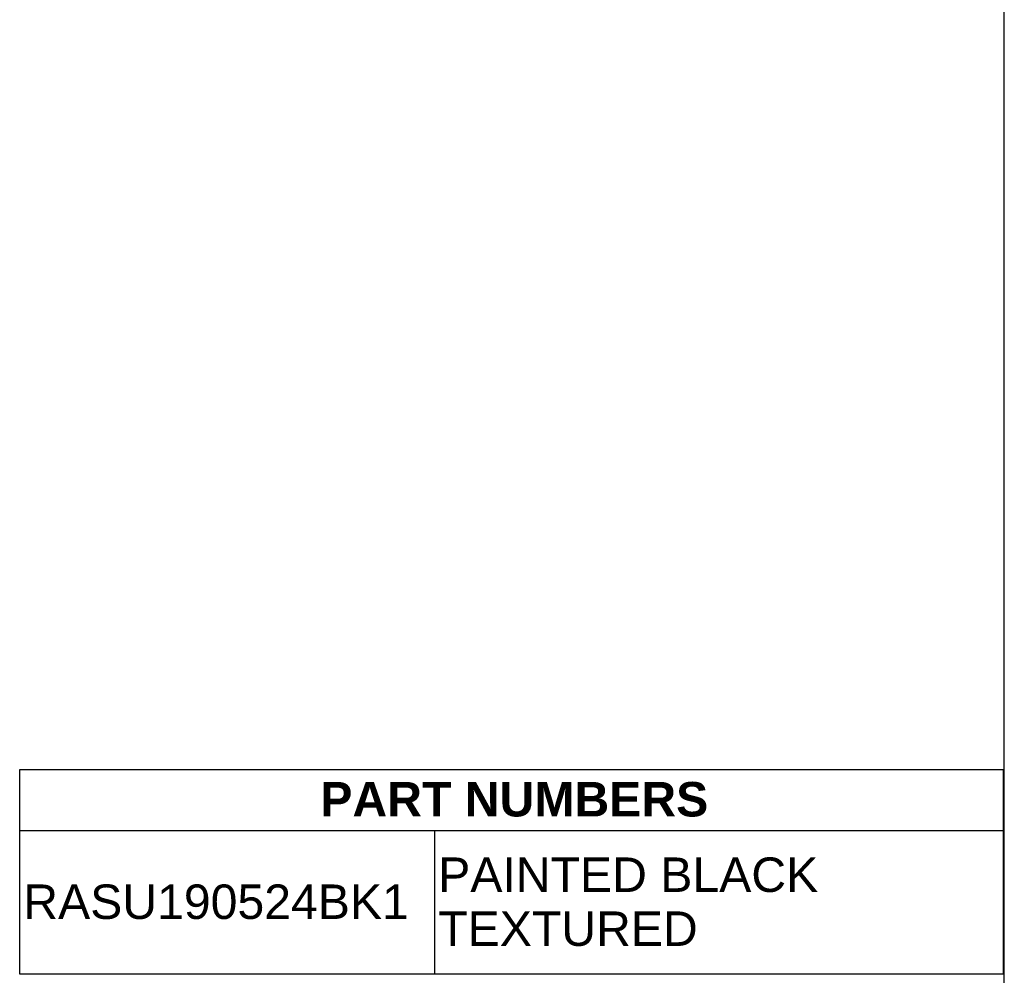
# Model space of a CAD drawing. Header units: inches. Extents: x 0 to 80.5, y 0 to 59.8.
# Tile 12 of 13: x 62.9 to 80, y 13.3 to 29.9. Entities that reach past the tile are written whole.
import ezdxf
from ezdxf.enums import TextEntityAlignment as Align

# ---------------------------------------------------------------- set-up
doc = ezdxf.new("R2010")
doc.units = ezdxf.units.IN
doc.header["$MEASUREMENT"] = 0
doc.layers.add('Default', color=7, linetype='Continuous')
doc.styles.add('SEACAD_Arial', font='arial.ttf')
doc.styles.add('SEACAD_ArialB', font='arialbd.ttf')

# ---------------------------------------------------------------- blocks, each defined once
blk = doc.blocks.new('SE')
at = {"color": 7, "linetype": 'Continuous'}
for p, q in [((62.864, 15.782), (79.981, 15.782)), ((70.085, 15.782), (70.085, 13.282))]:
    blk.add_line(p, q, dxfattribs=at)
blk.add_lwpolyline([(62.864, 13.282), (62.864, 16.848), (79.981, 16.848), (79.981, 13.282), (62.864, 13.282)], dxfattribs=at)
for s, style, p in [('PART NUMBERS', 'SEACAD_ArialB', (68.096, 16.628)), ('PAINTED BLACK', 'SEACAD_Arial', (70.148, 15.315)), ('RASU190524BK1', 'SEACAD_Arial', (62.927, 14.845)), ('TEXTURED', 'SEACAD_Arial', (70.148, 14.376))]:
    blk.add_text(s, height=0.6, dxfattribs=dict(at, style=style)).set_placement(p, align=Align.TOP_LEFT)

msp = doc.modelspace()

# ---------------------------------------------------------------- linework, layer by layer
at = {"layer": 'Default', "color": 7, "linetype": 'Continuous'}
msp.add_line((80, 0), (80, 59.783), dxfattribs=at)

# ---------------------------------------------------------------- block references
msp.add_blockref('SE', (0, 0))

doc.saveas('drawing.dxf')
